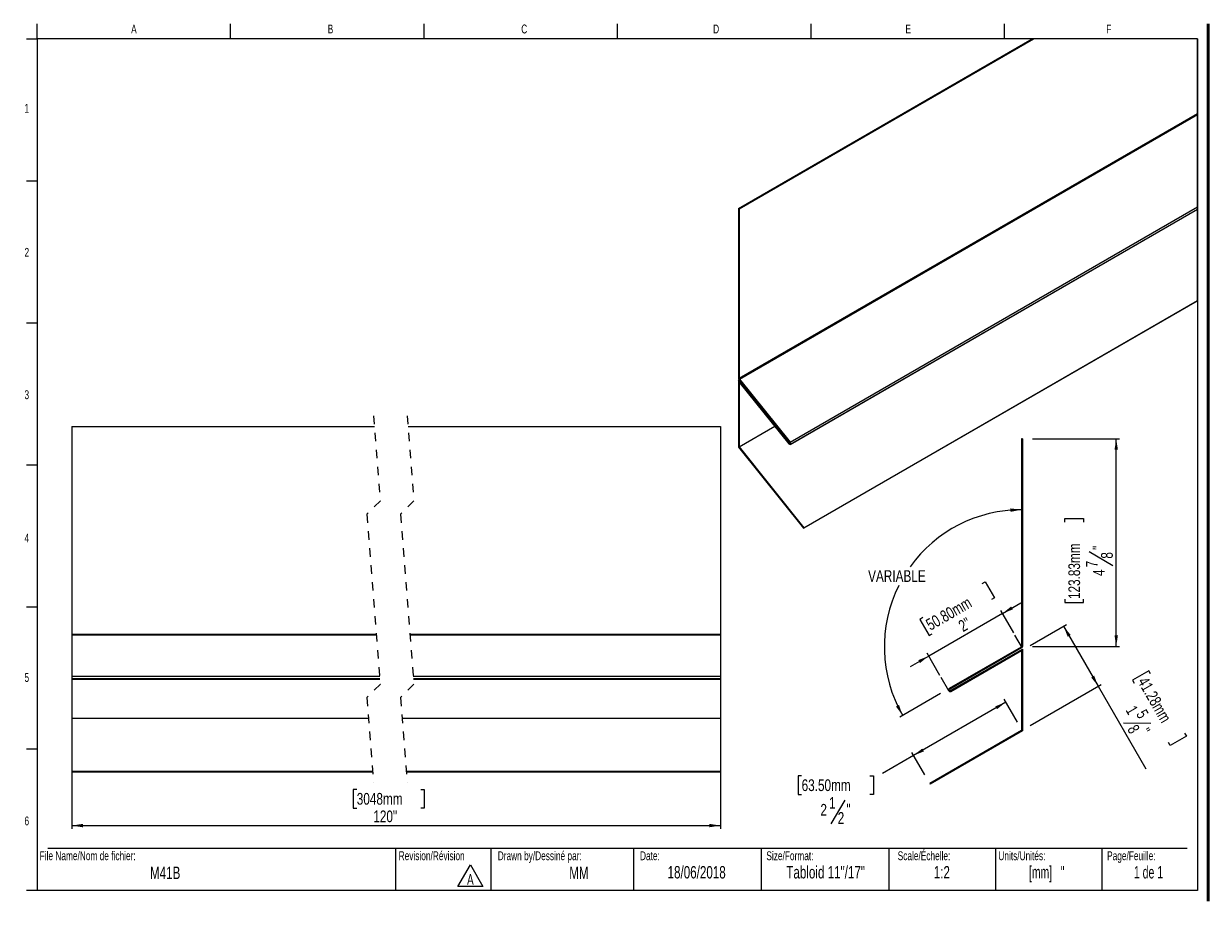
# Model space of a CAD drawing. Header units: inches. Extents: x 0.5 to 28.7, y 0.4 to 17.3.
# Tile 1 of 2: x 0.5 to 14.4, y 0.4 to 10.7. Entities that reach past the tile are written whole.
import ezdxf

# ---------------------------------------------------------------- set-up
doc = ezdxf.new("R2010")
doc.units = ezdxf.units.IN
doc.header["$MEASUREMENT"] = 0
doc.linetypes.add('HIDDEN', pattern=[0.075, 0.05, -0.025])
doc.layers.add('FORMAT', color=7, linetype='Continuous')
doc.styles.add('SLDTEXTSTYLE0', font='TXT', dxfattribs={"width": 0.7})
doc.styles.add('SLDTEXTSTYLE1', font='TXT', dxfattribs={"width": 0.633333})
doc.styles.add('SLDTEXTSTYLE2', font='TXT', dxfattribs={"width": 0.625})
doc.styles.add('SLDTEXTSTYLE4', font='TXT', dxfattribs={"width": 0.75})
doc.dimstyles.new('SLDDIMSTYLE0', dxfattribs={"dimtxt": 0.137795, "dimasz": 0.13, "dimexe": 0, "dimexo": 0.0625, "dimgap": 0.034449, "dimtad": 1, "dimdec": 1, "dimlfac": 2, "dimrnd": 1e-09, "dimzin": 12, "dimdsep": 46, "dimlunit": 5, "dimtxsty": 'SLDTEXTSTYLE4', "dimsah": 1, "dimcen": 0.09, "dimadec": 0, "dimazin": 3, "dimtfac": 1, "dimtdec": 1, "dimtmove": 0, "dimatfit": 0, "dimfxl": 1, "dimfrac": 2, "dimtolj": 1, "dimtzin": 12, "dimarcsym": 0})
doc.dimstyles.new('SLDDIMSTYLE1', dxfattribs={"dimtxt": 0.137795, "dimasz": 0.13, "dimexe": 0, "dimexo": 0.0625, "dimgap": 0.034449, "dimtad": 1, "dimdec": 6, "dimlfac": 2, "dimrnd": 1e-09, "dimzin": 12, "dimdsep": 46, "dimlunit": 5, "dimtxsty": 'SLDTEXTSTYLE4', "dimsah": 1, "dimcen": 0.09, "dimadec": 0, "dimazin": 3, "dimtfac": 1, "dimtdec": 1, "dimtofl": 0, "dimtmove": 0, "dimatfit": 3, "dimfxl": 1, "dimfrac": 2, "dimtolj": 1, "dimtzin": 12, "dimarcsym": 0})
doc.dimstyles.new('SLDDIMSTYLE2', dxfattribs={"dimtxt": 0.137795, "dimasz": 0.13, "dimexe": 0, "dimexo": 0.0625, "dimgap": 0.034449, "dimtad": 0, "dimtih": 1, "dimtoh": 1, "dimdec": 4, "dimlfac": 2, "dimzin": 12, "dimdsep": 46, "dimlunit": 5, "dimtxsty": 'SLDTEXTSTYLE4', "dimsah": 1, "dimcen": 0.09, "dimazin": 3, "dimtfac": 1, "dimtofl": 0, "dimtmove": 0, "dimatfit": 3, "dimfxl": 1, "dimfrac": 2, "dimtolj": 1, "dimtzin": 12, "dimarcsym": 0})
doc.dimstyles.new('SLDDIMSTYLE3', dxfattribs={"dimtxt": 0.137795, "dimasz": 0.13, "dimexe": 0, "dimexo": 0.0625, "dimgap": 0.034449, "dimtad": 0, "dimtih": 1, "dimtoh": 1, "dimdec": 6, "dimlfac": 2, "dimrnd": 1e-09, "dimzin": 12, "dimdsep": 46, "dimlunit": 5, "dimtxsty": 'SLDTEXTSTYLE4', "dimsah": 1, "dimcen": 0.09, "dimadec": 0, "dimazin": 3, "dimtfac": 1, "dimtdec": 1, "dimtofl": 0, "dimtmove": 0, "dimatfit": 3, "dimfxl": 1, "dimfrac": 2, "dimtolj": 1, "dimtzin": 12, "dimarcsym": 0})
doc.dimstyles.new('SLDDIMSTYLE4', dxfattribs={"dimtxt": 0.137795, "dimasz": 0.13, "dimexe": 0, "dimexo": 0.0625, "dimgap": 0.034449, "dimtad": 1, "dimdec": 1, "dimlfac": 2, "dimrnd": 1e-09, "dimzin": 12, "dimdsep": 46, "dimlunit": 5, "dimtxsty": 'SLDTEXTSTYLE4', "dimsah": 1, "dimcen": 0.09, "dimadec": 0, "dimazin": 3, "dimtfac": 1, "dimtdec": 1, "dimtofl": 0, "dimtmove": 0, "dimatfit": 3, "dimfxl": 1, "dimfrac": 2, "dimtolj": 1, "dimtzin": 12, "dimarcsym": 0})

# ---------------------------------------------------------------- blocks, each defined once
blk = doc.blocks.new('SW_NOTE_0')
at = {"color": 0, "linetype": 'Continuous', "lineweight": 0}
for p, q in [((-0.097, 0.017), (0.049, 0.27)), ((0.049, 0.27), (0.195, 0.017)), ((0.195, 0.017), (-0.097, 0.017))]:
    blk.add_line(p, q, dxfattribs=at)
at = {"color": 0, "linetype": 'Continuous', "lineweight": 0, "insert": (0.049, 0.161), "char_height": 0.125, "attachment_point": 2, "style": 'SLDTEXTSTYLE0'}
blk.add_mtext('A', dxfattribs=at)
blk = doc.blocks.new('_D')
at = {"layer": 'FORMAT'}
for p, q in [((11.72, 4.123), (11.756, 4.144)), ((11.756, 4.144), (11.866, 3.955)), ((11.866, 3.955), (11.829, 3.934)), ((11.959, 3.771), (12.176, 3.896)), ((11.959, 3.771), (11.093, 3.271)), ((12.091, 3.543), (11.94, 3.805)), ((11.025, 3.722), (10.988, 3.701)), ((10.988, 3.701), (11.098, 3.511)), ((11.098, 3.511), (11.134, 3.532)), ((11.093, 3.271), (10.877, 3.146)), ((11.225, 3.043), (11.074, 3.305))]:
    blk.add_line(p, q, dxfattribs=at)
for points in [[(11.959, 3.771), (12.082, 3.819), (12.062, 3.853)], [(11.093, 3.271), (10.971, 3.223), (10.991, 3.189)]]:
    blk.add_solid(points, dxfattribs=at)
at = {"layer": 'FORMAT', "char_height": 0.1378, "attachment_point": 1, "rotation": 30, "style": 'SLDTEXTSTYLE4'}
for s, insert in [('50.80mm', (11.045, 3.686)), ('2"', (11.427, 3.669))]:
    blk.add_mtext(s, dxfattribs=dict(at, insert=insert))
blk = doc.blocks.new('_D_1')
at = {"layer": 'FORMAT'}
for p, q in [((12.311, 5.822), (13.334, 5.822)), ((13.295, 3.384), (13.295, 5.822)), ((12.692, 4.844), (12.692, 4.886)), ((12.692, 4.886), (12.911, 4.886)), ((12.911, 4.886), (12.911, 4.844)), ((12.979, 4.497), (13.255, 4.332)), ((12.692, 3.94), (12.692, 3.898)), ((12.692, 3.898), (12.911, 3.898)), ((12.911, 3.898), (12.911, 3.94)), ((12.311, 3.384), (13.334, 3.384))]:
    blk.add_line(p, q, dxfattribs=at)
for points in [[(13.295, 5.822), (13.275, 5.692), (13.315, 5.692)], [(13.295, 3.384), (13.315, 3.514), (13.275, 3.514)]]:
    blk.add_solid(points, dxfattribs=at)
at = {"layer": 'FORMAT', "attachment_point": 1, "rotation": 90, "style": 'SLDTEXTSTYLE4'}
for s, insert, char_height in [('123.83mm', (12.733, 3.94), 0.1378), ('"', (13.02, 4.516), 0.138), ('8', (13.117, 4.414), 0.138), ('7', (12.939, 4.312), 0.138), ('4', (13.022, 4.211), 0.138)]:
    blk.add_mtext(s, dxfattribs=dict(at, insert=insert, char_height=char_height))
blk = doc.blocks.new('_D_2')
at = {"layer": 'FORMAT'}
blk.add_line((11.232, 2.83), (10.753, 2.553), dxfattribs=at)
for start, end in [(90, 144.2264), (153.3333, 210)]:
    blk.add_arc((12.183, 3.378), 1.611, start, end, dxfattribs=at)
for points in [[(12.183, 4.989), (12.052, 5.004), (12.054, 4.964)], [(10.787, 2.573), (10.745, 2.697), (10.709, 2.679)]]:
    blk.add_solid(points, dxfattribs=at)
at = {"layer": 'FORMAT', "insert": (10.382, 4.279), "char_height": 0.1378, "attachment_point": 1, "style": 'SLDTEXTSTYLE4'}
blk.add_mtext('VARIABLE', dxfattribs=at)
blk = doc.blocks.new('_D_3')
at = {"layer": 'FORMAT'}
for p, q in [((11.998, 2.729), (10.915, 2.104)), ((12.134, 2.493), (11.978, 2.763)), ((10.915, 2.104), (10.549, 1.893)), ((11.046, 1.877), (10.895, 2.138)), ((9.601, 1.865), (9.559, 1.865)), ((9.559, 1.865), (9.559, 1.646)), ((10.404, 1.865), (10.446, 1.865)), ((10.446, 1.865), (10.446, 1.646)), ((9.559, 1.646), (9.601, 1.646)), ((10.108, 1.578), (9.943, 1.302)), ((10.446, 1.646), (10.404, 1.646))]:
    blk.add_line(p, q, dxfattribs=at)
for points in [[(11.998, 2.729), (11.875, 2.681), (11.895, 2.647)], [(10.915, 2.104), (11.038, 2.152), (11.018, 2.186)]]:
    blk.add_solid(points, dxfattribs=at)
at = {"layer": 'FORMAT', "attachment_point": 1, "style": 'SLDTEXTSTYLE4'}
for s, insert, char_height in [('63.50mm', (9.601, 1.824), 0.1378), ('2', (9.822, 1.535), 0.138), ('1', (9.923, 1.617), 0.138), ('"', (10.127, 1.537), 0.138), ('2', (10.025, 1.439), 0.138)]:
    blk.add_mtext(s, dxfattribs=dict(at, insert=insert, char_height=char_height))
blk = doc.blocks.new('_D_4')
at = {"layer": 'FORMAT'}
for p, q in [((12.285, 3.394), (12.711, 3.64)), ((12.677, 3.621), (13.084, 2.917)), ((13.676, 3.097), (13.486, 2.988)), ((13.697, 3.061), (13.676, 3.097)), ((12.285, 2.456), (13.118, 2.937)), ((13.486, 2.988), (13.507, 2.952)), ((13.084, 2.917), (13.643, 1.948)), ((13.701, 2.479), (13.38, 2.484)), ((14.098, 2.366), (14.119, 2.33)), ((13.93, 2.22), (13.909, 2.257)), ((14.119, 2.33), (13.93, 2.22))]:
    blk.add_line(p, q, dxfattribs=at)
for points in [[(12.677, 3.621), (12.725, 3.498), (12.76, 3.518)], [(13.084, 2.917), (13.036, 3.04), (13.001, 3.02)]]:
    blk.add_solid(points, dxfattribs=at)
at = {"layer": 'FORMAT', "attachment_point": 1, "rotation": 300, "style": 'SLDTEXTSTYLE4'}
for s, insert, char_height in [('41.28mm', (13.661, 3.041), 0.1378), ('1', (13.521, 2.705), 0.138), ('5', (13.644, 2.659), 0.138), ('8', (13.54, 2.481), 0.138), ('"', (13.676, 2.442), 0.138)]:
    blk.add_mtext(s, dxfattribs=dict(at, insert=insert, char_height=char_height))
blk = doc.blocks.new('_D_5')
at = {"layer": 'FORMAT'}
for p, q in [((1.032, 3.402), (1.032, 1.241)), ((8.647, 3.402), (8.647, 1.241)), ((4.378, 1.706), (4.336, 1.706)), ((4.336, 1.706), (4.336, 1.487)), ((5.129, 1.706), (5.171, 1.706)), ((5.171, 1.706), (5.171, 1.487)), ((4.336, 1.487), (4.378, 1.487)), ((5.171, 1.487), (5.129, 1.487)), ((1.032, 1.281), (8.647, 1.281))]:
    blk.add_line(p, q, dxfattribs=at)
for points in [[(1.032, 1.281), (1.162, 1.261), (1.162, 1.301)], [(8.647, 1.281), (8.517, 1.301), (8.517, 1.261)]]:
    blk.add_solid(points, dxfattribs=at)
at = {"layer": 'FORMAT', "char_height": 0.1378, "attachment_point": 1, "style": 'SLDTEXTSTYLE4'}
for s, insert in [('3048mm', (4.378, 1.664)), ('120"', (4.572, 1.458))]:
    blk.add_mtext(s, dxfattribs=dict(at, insert=insert))

msp = doc.modelspace()

# ---------------------------------------------------------------- linework, layer by layer
at = {"color": 7, "linetype": 'Continuous', "lineweight": 18}
for p, q in [((0.6262516, 10.51707317), (0.6262516, 10.69394495)), ((2.89708494, 10.51707317), (2.89708494, 10.69394495)), ((5.16791827, 10.51707317), (5.16791827, 10.69394495)), ((7.4387516, 10.51707317), (7.4387516, 10.69394495)), ((9.70958494, 10.69394495), (9.70958494, 10.51707317)), ((11.98041827, 10.69394495), (11.98041827, 10.51707317)), ((0.5012516, 10.51707317), (0.6262516, 10.51707317)), ((14.2512516, 10.51707317), (0.6262516, 10.51707317)), ((0.6262516, 10.51707317), (0.6262516, 0.51707317)), ((14.2512516, 10.51707317), (14.2512516, 0.51707317)), ((0.5012516, 8.8504065), (0.6262516, 8.8504065)), ((0.5012516, 7.18373984), (0.6262516, 7.18373984)), ((0.5012516, 5.51707317), (0.6262516, 5.51707317)), ((0.5012516, 3.8504065), (0.6262516, 3.8504065)), ((0.5012516, 2.18373984), (0.6262516, 2.18373984)), ((0.7512516, 1.01707317), (14.1262516, 1.01707317)), ((4.83168021, 1.01707317), (4.83168021, 0.51707317)), ((5.95393245, 1.01707317), (5.95393245, 0.51707317)), ((7.6262516, 1.01707317), (7.6262516, 0.51707317)), ((9.1262516, 1.01707317), (9.1262516, 0.51707317)), ((10.6262516, 1.01707317), (10.6262516, 0.51707317)), ((11.8762516, 1.01707317), (11.8762516, 0.51707317)), ((13.1262516, 1.01707317), (13.1262516, 0.51707317)), ((0.6262516, 0.51707317), (0.5012516, 0.51707317)), ((14.2512516, 0.51707317), (0.6262516, 0.51707317))]:
    msp.add_line(p, q, dxfattribs=at)
at = {"color": 7, "linetype": 'Continuous', "lineweight": 50}
msp.add_line((14.3762516, 10.69394495), (14.3762516, 0.39207317), dxfattribs=at)
at = {"color": 7, "linetype": 'Continuous', "lineweight": 25}
for p, q in [((8.85933394, 8.5257813), (12.30872748, 10.51707275)), ((8.86640436, 8.52169932), (12.32286833, 10.51707275)), ((8.86640436, 6.53138173), (14.25013524, 9.6393439)), ((8.86982811, 6.52255602), (14.25013524, 9.62854115)), ((8.85933394, 8.5257813), (8.85933394, 6.53546371)), ((8.85933394, 8.5257813), (8.86640436, 8.52169932)), ((8.86640436, 8.52169932), (8.86640436, 6.53138173)), ((9.46628053, 5.78057675), (14.25013524, 8.54223711)), ((9.46795837, 5.75535976), (14.25013524, 8.51605213)), ((9.46992486, 5.75718427), (14.25013524, 8.51674087)), ((9.47080954, 5.75844207), (14.25013524, 8.51748828)), ((9.62479838, 4.77252023), (14.25013524, 7.44266987)), ((9.62833476, 4.77755025), (14.25013524, 7.44565949)), ((8.85933394, 6.50968352), (8.86839197, 6.51491301)), ((8.85933394, 6.50968352), (8.85933394, 5.72475254)), ((9.45655605, 5.76674331), (8.85933394, 6.50968352)), ((8.86629407, 6.51752482), (9.46274414, 5.77554673)), ((9.45302201, 5.76171211), (8.86640436, 6.49145835)), ((8.86640436, 6.49145835), (8.86640436, 5.72538379)), ((8.86982811, 6.52255602), (9.46628053, 5.78057675)), ((1.03211945, 5.96589444), (4.58578357, 5.96589444)), ((1.03211945, 5.96589444), (1.03211945, 3.52839439)), ((4.97948485, 5.96589444), (8.64748664, 5.96589444)), ((8.64748664, 5.96589444), (8.64748664, 3.52839439)), ((8.86640436, 5.72538379), (9.28702777, 5.96820583)), ((8.85933394, 5.72475254), (9.62479838, 4.77252023)), ((8.86640436, 5.72538379), (9.62833476, 4.77755025)), ((9.46468481, 5.76606044), (9.46380013, 5.76480264)), ((9.47080954, 5.75844207), (9.46992486, 5.75718427)), ((12.1926657, 5.82155684), (12.1826657, 5.82155684)), ((12.1826657, 5.82155684), (12.1826657, 3.38405684)), ((12.1926657, 5.82155684), (12.1926657, 3.38405684)), ((9.62833476, 4.77755025), (9.62479838, 4.77252023)), ((1.03211945, 3.52839439), (4.60826438, 3.52839439)), ((1.03211945, 3.52839439), (1.03211945, 3.52000692)), ((1.03211945, 3.52000692), (4.60892613, 3.52000692)), ((1.03211945, 3.52000692), (1.03211945, 3.0330069)), ((5.00196566, 3.52839439), (8.64748664, 3.52839439)), ((5.00262741, 3.52000692), (8.64748664, 3.52000692)), ((8.64748664, 3.52839439), (8.64748664, 3.52000692)), ((8.64748664, 3.52000692), (8.64748664, 3.0330069)), ((12.17782318, 3.37566935), (11.33431443, 2.88866935)), ((12.18282318, 3.36700909), (11.33931443, 2.88000909)), ((11.34806443, 2.86485365), (12.1926657, 3.35248441)), ((12.1926657, 3.35248441), (12.1926657, 2.39119622)), ((11.35306443, 2.85619339), (12.1826657, 3.33516391)), ((12.1826657, 3.33516391), (12.1826657, 2.39696972)), ((1.03211945, 3.0330069), (4.64736408, 3.0330069)), ((1.03211945, 3.0330069), (1.03211945, 3.00910147)), ((1.03211945, 3.00910147), (4.64925078, 3.00910147)), ((1.03211945, 3.00910147), (1.03211945, 3.0069364)), ((1.03211945, 3.0069364), (4.64942209, 3.0069364)), ((1.03211945, 3.0069364), (1.03211945, 2.99818644)), ((1.03211945, 2.99818644), (4.65011435, 2.99818644)), ((1.03211945, 2.99818644), (1.03211945, 2.54130723)), ((5.04106537, 3.0330069), (8.64748664, 3.0330069)), ((5.04295207, 3.00910147), (8.64748664, 3.00910147)), ((5.04312337, 3.0069364), (8.64748664, 3.0069364)), ((5.04381328, 2.99818644), (8.64748664, 2.99818644)), ((8.64748664, 3.0330069), (8.64748664, 3.00910147)), ((8.64748664, 3.00910147), (8.64748664, 3.0069364)), ((8.64748664, 3.0069364), (8.64748664, 2.99818644)), ((8.64748664, 2.99818644), (8.64748664, 2.54130723)), ((11.32790899, 2.8647639), (11.32915899, 2.86259884)), ((11.33656924, 2.8697639), (11.33781924, 2.86759884)), ((1.03211945, 2.54130723), (1.03211945, 1.91919402)), ((1.03211945, 2.54130723), (4.51626437, 2.54130723)), ((4.90996566, 2.54130723), (8.64748664, 2.54130723)), ((8.64748664, 2.54130723), (8.64748664, 1.91919402)), ((12.1826657, 2.39696972), (11.10513394, 1.77485647)), ((12.1926657, 2.39119622), (11.11013394, 1.76619622)), ((1.03211945, 1.91919402), (4.5653678, 1.91919402)), ((1.03211945, 1.91919402), (1.03211945, 1.91053374)), ((1.03211945, 1.91053374), (4.56605068, 1.91053374)), ((4.95906909, 1.91919402), (8.64748664, 1.91919402)), ((4.95975196, 1.91053374), (8.64748664, 1.91053374)), ((8.64748664, 1.91919402), (8.64748664, 1.91053374)), ((11.10513394, 1.77485647), (11.11013394, 1.76619622))]:
    msp.add_line(p, q, dxfattribs=at)
at = {"color": 7, "linetype": 'HIDDEN', "lineweight": 18}
for p, q in [((4.5759173, 6.0908944), (4.65465746, 5.09329441)), ((4.96961808, 6.0908944), (5.04835824, 5.09329441)), ((4.65465746, 5.09329441), (4.49717714, 4.93581409)), ((5.04835824, 5.09329441), (4.89087793, 4.93581409)), ((4.49717714, 4.93581409), (4.65465746, 2.9406141)), ((4.89087793, 4.93581409), (5.04835824, 2.9406141)), ((4.65465746, 2.9406141), (4.49717714, 2.78313378)), ((5.04835824, 2.9406141), (4.89087793, 2.78313378)), ((4.49717714, 2.78313378), (4.5759173, 1.78553378)), ((4.89087793, 2.78313378), (4.96961808, 1.78553378))]:
    msp.add_line(p, q, dxfattribs=at)
at = {"color": 8, "linetype": 'Continuous', "lineweight": 25}
msp.add_line((9.45655605, 5.76674331), (9.4649054, 5.7715633), dxfattribs=at)
at = {"color": 7, "linetype": 'Continuous', "lineweight": 18, "flags": 128}
msp.add_lwpolyline([(14.25013524, 7.44266987), (14.25013524, 7.44565949), (14.25013524, 8.51605213), (14.25013524, 8.51674087), (14.25013524, 8.51748828), (14.25013524, 8.54223711), (14.25013524, 9.62854115), (14.25013524, 9.6393439), (14.25013524, 10.51707275), (12.32286833, 10.51707275), (12.30872748, 10.51707275)], dxfattribs=at)
at = {"color": 7, "linetype": 'Continuous', "lineweight": 25, "flags": 128}
for points in [[(9.46992486, 5.75718427), (9.46851218, 5.75572349), (9.46674047, 5.75483059), (9.46468247, 5.75454078), (9.46241092, 5.75486462), (9.46001735, 5.75579037), (9.45759327, 5.75728166), (9.4552302, 5.75928099), (9.45302201, 5.76171211)], [(9.46380013, 5.76480264), (9.4631947, 5.76417608), (9.46243673, 5.76379358), (9.4615544, 5.76366921), (9.46058054, 5.76380766), (9.45955506, 5.76420424), (9.4585155, 5.7648437), (9.4575041, 5.7657014), (9.45655605, 5.76674331)]]:
    msp.add_lwpolyline(points, dxfattribs=at)
at = {"color": 7, "linetype": 'Continuous', "lineweight": 25}
for centre, radius, start, end in [((8.88949917, 6.53684788), 0.03019698, 182.627250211, 219.78439615), ((8.8812526, 6.53206485), 0.01486395, 182.634133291, 219.771275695), ((9.45640254, 5.76930773), 0.00889612, 338.590951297, 44.532711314), ((9.45146401, 5.76601443), 0.02077475, 338.623282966, 44.504266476), ((12.17298066, 3.38405684), 0.00968504, 300, 0), ((12.17298066, 3.38405684), 0.01968504, 300, 0), ((11.34306443, 2.8735139), 0.0175, 120, 210), ((11.34431443, 2.87134884), 0.0175, 210, 300), ((11.34306443, 2.8735139), 0.0075, 120, 210), ((11.34431443, 2.87134884), 0.0075, 210, 300)]:
    msp.add_arc(centre, radius, start, end, dxfattribs=at)
at = {"layer": 'FORMAT', "lineweight": 18}
for p, q in [((12.19518439, 3.36259884), (12.10551909, 3.5179037)), ((11.32915899, 2.86259884), (11.23949368, 3.0179037))]:
    msp.add_line(p, q, dxfattribs=at)

# ---------------------------------------------------------------- block references
at = {"color": 7, "linetype": 'Continuous', "lineweight": 0}
msp.add_blockref('SW_NOTE_0', (5.66292394, 0.55004025), dxfattribs=at)

# ---------------------------------------------------------------- texts
for s, insert, char_height, attachment_point, style in [('A', (1.76142579, 10.6839024), 0.10416667, 2, 'SLDTEXTSTYLE0'), ('B', (4.06958911, 10.6839024), 0.10416667, 2, 'SLDTEXTSTYLE0'), ('C', (6.34413178, 10.6839024), 0.10416667, 2, 'SLDTEXTSTYLE0'), ('D', (8.59747332, 10.6839024), 0.10416667, 2, 'SLDTEXTSTYLE0'), ('E', (10.8526565, 10.6839024), 0.10416667, 2, 'SLDTEXTSTYLE0'), ('F', (13.20742543, 10.6839024), 0.10416667, 2, 'SLDTEXTSTYLE0'), ('1', (0.5037246, 9.75182478), 0.10416667, 2, 'SLDTEXTSTYLE0'), ('2', (0.5037246, 8.06186262), 0.10416667, 2, 'SLDTEXTSTYLE0'), ('3', (0.5037246, 6.39100017), 0.10416667, 2, 'SLDTEXTSTYLE0'), ('4', (0.5037246, 4.7085424), 0.10416667, 2, 'SLDTEXTSTYLE0'), ('5', (0.5037246, 3.07157689), 0.10416667, 2, 'SLDTEXTSTYLE0'), ('6', (0.5037246, 1.38784093), 0.10416667, 2, 'SLDTEXTSTYLE0'), ('File Name/Nom de fichier:', (0.65493189, 0.97867855), 0.1041666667, 1, 'SLDTEXTSTYLE0'), ('Revision/Révision', (4.87009835, 0.97867855), 0.1041666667, 1, 'SLDTEXTSTYLE0'), ('Drawn by/Dessiné par:', (6.03329934, 0.97867855), 0.1041666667, 1, 'SLDTEXTSTYLE0'), ('Date:', (7.70350905, 0.97867855), 0.104166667, 1, 'SLDTEXTSTYLE0'), ('Size/Format:', (9.18750927, 0.97867855), 0.1041666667, 1, 'SLDTEXTSTYLE0'), ('Scale/Échelle:', (10.72938767, 0.97867855), 0.1041666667, 1, 'SLDTEXTSTYLE0'), ('Units/Unités:', (11.91111672, 0.97867855), 0.1041666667, 1, 'SLDTEXTSTYLE0'), ('Page/Feuille:', (13.18799756, 0.97867855), 0.1041666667, 1, 'SLDTEXTSTYLE0'), ('M41B', (2.1283142, 0.79939677), 0.145833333, 2, 'SLDTEXTSTYLE0'), ('MM', (6.98639338, 0.79939676), 0.145833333, 2, 'SLDTEXTSTYLE0'), ('18/06/2018', (8.36878578, 0.80596202), 0.145833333, 2, 'SLDTEXTSTYLE0'), ('Tabloid 11"/17"', (9.88310669, 0.80596202), 0.1458333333, 2, 'SLDTEXTSTYLE0'), ('1:2', (11.24744214, 0.80596202), 0.145833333, 2, 'SLDTEXTSTYLE0'), ('[mm]   "', (12.47899807, 0.80596202), 0.145833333, 2, 'SLDTEXTSTYLE2'), ('1 de 1', (13.67421983, 0.80596202), 0.145833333, 2, 'SLDTEXTSTYLE1')]:
    msp.add_mtext(s, dxfattribs=dict(at, insert=insert, char_height=char_height, attachment_point=attachment_point, style=style))

# ---------------------------------------------------------------- dimensions: what is measured, and where the dimension line sits
at = {"layer": 'FORMAT'}
dim = msp.add_angular_dim_2l(base=(11.44844324, 4.81244583), line1=((12.1826657, 3.38405684), (12.1826657, 5.82155684)), line2=((12.17782318, 3.37566935), (11.33431443, 2.88866935)), text='VARIABLE', dimstyle='SLDDIMSTYLE2', dxfattribs=at)
dim.commit()
dim.dimension.update_dxf_attribs({"geometry": '_D_2', "text_midpoint": (10.80335676, 4.21086531), "dimtype": 162})
for base, p1, p2, angle, dimstyle, picture, middle in [((13.2950279, 5.82155684), (12.1926657, 3.38405684), (12.1926657, 5.82155684), 90, 'SLDDIMSTYLE1', '_D_1', (13.2950279, 4.39181419)), ((11.09342585, 3.27090061), (12.15035174, 3.44025127), (11.28432634, 2.94025127), 30, 'SLDDIMSTYLE0', '_D', (11.58472949, 3.5545549)), ((13.08357752, 2.9171114), (12.1826657, 3.33516391), (12.1826657, 2.39696972), 300, 'SLDDIMSTYLE1', '_D_4', (13.37522976, 2.41195492)), ((10.91514577, 2.10392563), (12.1926657, 2.39119622), (11.10513394, 1.77485647), 30, 'SLDDIMSTYLE3', '_D_3', (10.00277174, 1.57716624))]:
    dim = msp.add_linear_dim(base=base, p1=p1, p2=p2, angle=angle, dimstyle=dimstyle, dxfattribs=at)
    dim.commit()
    dim.dimension.update_dxf_attribs({"geometry": picture, "text_midpoint": middle, "dimtype": 160})
dim = msp.add_linear_dim(base=(8.64748568, 1.28061252), p1=(1.0321204, 3.52000691), p2=(8.64748568, 3.52000691), text='120"', dimstyle='SLDDIMSTYLE4', dxfattribs=at)
dim.commit()
dim.dimension.update_dxf_attribs({"geometry": '_D_5', "text_midpoint": (4.75338729, 1.28061252), "dimtype": 160})

doc.saveas('drawing.dxf')
